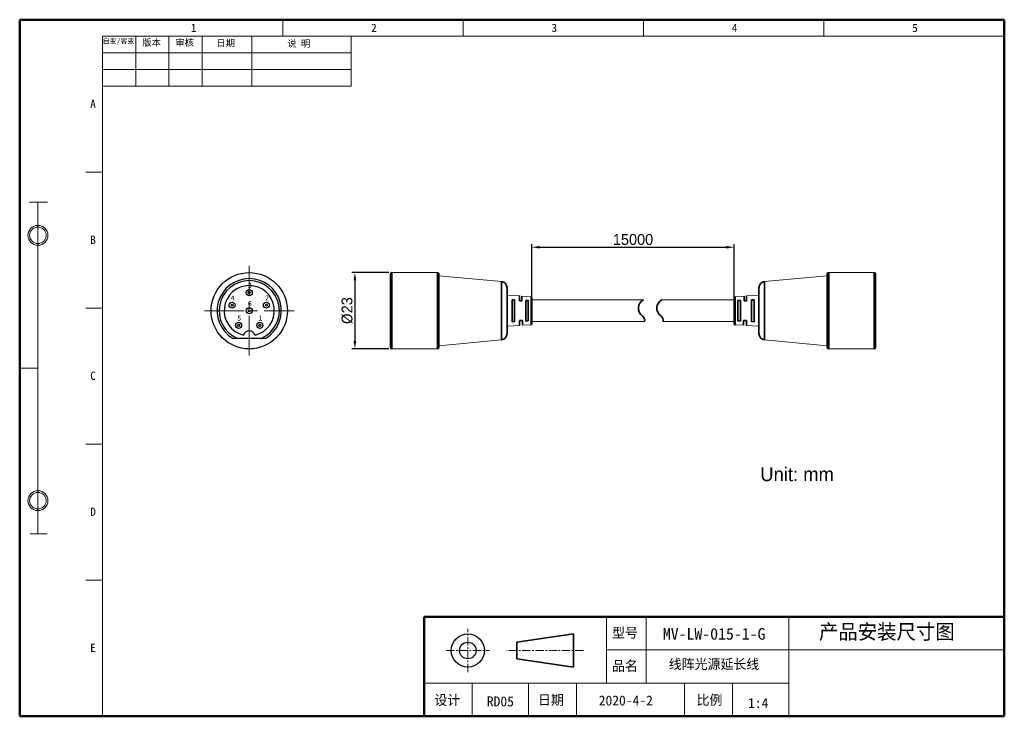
# Model space of a CAD drawing. Header units: millimetres. Extents: x 0 to 297, y 0 to 210.
import ezdxf

# ---------------------------------------------------------------- set-up
doc = ezdxf.new("R2010")
doc.units = ezdxf.units.MM
doc.header["$PDSIZE"] = -5
for name, pattern in [('CENTERX2', [4, 2.5, -0.5, 0.5, -0.5]), ('EB_DASHDOT', [39, 30, -3, 3, -3]), ('点画线', [18, 12, -2, 2, -2])]:
    doc.linetypes.add(name, pattern=pattern)
doc.layers.get('0').update_dxf_attribs({"lineweight": 35})
for name, color, linetype, lineweight in [('02___PRT_ALL_AXES', 7, 'Continuous', 18), ('FILL', 2, 'Continuous', 18), ('中心线', 1, 'CENTERX2', 20), ('中心线层', 1, '点画线', 18), ('图框(内)', 7, 'Continuous', 15), ('图框(外)', 7, 'Continuous', 50), ('图框文字', 7, 'Continuous', 18), ('尺寸线层', 3, 'Continuous', 18), ('明细栏文字', 6, 'Continuous', 18), ('标题栏文字(一)', 1, 'EB_DASHDOT', 20), ('标题栏文字(二)', 3, 'Continuous', 25), ('粗实线', 7, 'Continuous', 30), ('细实线', 7, 'Continuous', 15)]:
    doc.layers.add(name, color=color, linetype=linetype, lineweight=lineweight)
doc.dimstyles.new('CST Standard', dxfattribs={"dimtxt": 3.5, "dimasz": 2.5, "dimexe": 1, "dimexo": 1, "dimgap": 0.6, "dimtad": 1, "dimtoh": 1, "dimdsep": 46, "dimtxsty": 'Standard', "dimcen": -2.5, "dimdle": 5, "dimadec": 1, "dimazin": 2, "dimtfac": 1, "dimtofl": 0, "dimtmove": 0, "dimatfit": 0, "dimfxl": 1, "dimtolj": 1, "dimarcsym": 0})

# ---------------------------------------------------------------- blocks, each defined once
blk = doc.blocks.new('*X1')
at = {"layer": 'Defpoints', "color": 0}
for p in [(215.52, 141.4), (154.5, 125.54), (215.52, 125.54)]:
    blk.add_point(p, dxfattribs=at)
at = {"layer": '尺寸线层', "color": 0, "linetype": 'Continuous', "lineweight": -2, "ltscale": 3}
for p, q in [((154.5, 126.47), (154.5, 142.33)), ((156.84, 141.4), (213.18, 141.4)), ((215.52, 126.47), (215.52, 142.33))]:
    blk.add_line(p, q, dxfattribs=at)
at = {"layer": '尺寸线层', "color": 0}
for points in [[(156.84, 141.79), (156.84, 141.01), (154.5, 141.4)], [(213.18, 141.01), (213.18, 141.79), (215.52, 141.4)]]:
    blk.add_solid(points, dxfattribs=at)
at = {"layer": '尺寸线层', "color": 0, "insert": (185.01, 143.72), "char_height": 3.2724, "attachment_point": 5, "bg_fill": 3, "box_fill_scale": 1.1, "bg_fill_color": 9, "bg_fill_true_color": 13158600, "bg_fill_transparency": 0}
blk.add_mtext('\\A1;{\\fFZLanTingHei-R-GBK|b0|i0|c134|p2;15000}', dxfattribs=at)
blk = doc.blocks.new('*X2')
at = {"layer": 'Defpoints', "color": 0}
for p in [(112.3, 133.76), (101.12, 110.77), (112.3, 110.77)]:
    blk.add_point(p, dxfattribs=at)
at = {"layer": '尺寸线层', "color": 0, "linetype": 'Continuous', "lineweight": -2, "ltscale": 3}
for p, q in [((111.36, 133.76), (100.19, 133.76)), ((101.12, 131.43), (101.12, 113.1)), ((111.36, 110.77), (100.19, 110.77))]:
    blk.add_line(p, q, dxfattribs=at)
at = {"layer": '尺寸线层', "color": 0}
for points in [[(101.51, 131.43), (100.73, 131.43), (101.12, 133.76)], [(100.73, 113.1), (101.51, 113.1), (101.12, 110.77)]]:
    blk.add_solid(points, dxfattribs=at)
at = {"layer": '尺寸线层', "color": 0, "insert": (98.79, 122.27), "char_height": 3.2724, "attachment_point": 5, "rotation": 90, "bg_fill": 3, "box_fill_scale": 1.1, "bg_fill_color": 9, "bg_fill_true_color": 13158600, "bg_fill_transparency": 0}
blk.add_mtext('\\A1;%%C{\\fFZLanTingHei-R-GBK|b0|i0|c134|p2;23}', dxfattribs=at)

msp = doc.modelspace()

# ---------------------------------------------------------------- linework, layer by layer
at = {"color": 7, "linetype": 'Continuous'}
for p, q in [((112.297, 133.765), (112.297, 110.768)), ((125.984, 133.765), (125.984, 110.768)), ((244.032, 133.765), (244.032, 110.768)), ((257.719, 133.765), (257.719, 110.768)), ((111.83, 111.235), (111.83, 133.297)), ((126.451, 111.235), (126.451, 133.297)), ((145.328, 131.029), (145.328, 113.503)), ((224.688, 131.029), (224.688, 113.503)), ((243.565, 111.235), (243.565, 133.297)), ((258.186, 111.235), (258.186, 133.297)), ((147.02, 115.365), (147.02, 129.168)), ((222.996, 115.365), (222.996, 129.168)), ((148.516, 118.947), (148.516, 125.585)), ((149.264, 125.539), (148.516, 125.585)), ((149.264, 118.994), (149.264, 125.539)), ((150.76, 125.217), (150.76, 126.707)), ((150.76, 125.217), (151.508, 125.199)), ((151.508, 125.199), (151.508, 126.66)), ((152.63, 119.134), (152.63, 125.398)), ((153.376, 125.352), (152.63, 125.398)), ((153.376, 119.181), (153.376, 125.352)), ((154.237, 126.49), (154.237, 118.042)), ((154.5, 126.21), (154.5, 118.322)), ((215.516, 126.21), (215.516, 118.322)), ((215.779, 126.49), (215.779, 118.042)), ((216.64, 125.352), (217.386, 125.398)), ((216.64, 119.181), (216.64, 125.352)), ((217.386, 119.134), (217.386, 125.398)), ((218.508, 125.199), (218.508, 126.66)), ((219.256, 125.217), (218.508, 125.199)), ((219.256, 125.217), (219.256, 126.707)), ((220.752, 125.539), (221.5, 125.585)), ((220.752, 118.994), (220.752, 125.539)), ((221.5, 118.947), (221.5, 125.585)), ((148.516, 118.947), (149.264, 118.994)), ((151.695, 119.338), (150.76, 119.316)), ((150.76, 117.825), (150.76, 119.316)), ((151.695, 117.884), (151.695, 119.338)), ((152.63, 119.134), (153.376, 119.181)), ((217.386, 119.134), (216.64, 119.181)), ((218.321, 117.884), (218.321, 119.338)), ((218.321, 119.338), (219.256, 119.316)), ((219.256, 117.825), (219.256, 119.316)), ((221.5, 118.947), (220.752, 118.994))]:
    msp.add_line(p, q, dxfattribs=at)
for centre, radius, start, end in [((112.297, 133.297), 0.467, 90, 180), ((125.984, 133.297), 0.467, 0, 90), ((244.032, 133.297), 0.467, 90, 180), ((257.719, 133.297), 0.467, 0, 90), ((145.15, 129.168), 1.87, 0, 84.55117), ((224.866, 129.168), 1.87, 95.44883, 180), ((154.219, 126.21), 0.28, 0, 86.42367), ((189.431, 123.033), 2.805, 116.69949, 234.75249), ((194.978, 123.033), 2.805, 116.69949, 234.75249), ((215.797, 126.21), 0.28, 93.57633, 180), ((186.841, 119.368), 1.683, 347.16041, 54.75249), ((192.388, 119.368), 1.683, 347.16041, 54.75249), ((154.219, 118.322), 0.28, 273.57633, 0), ((215.797, 118.322), 0.28, 180, 266.42367), ((145.15, 115.365), 1.87, 275.44883, 360), ((224.866, 115.365), 1.87, 180, 264.55117), ((112.297, 111.235), 0.467, 180, 270), ((125.984, 111.235), 0.467, 270, 360), ((244.032, 111.235), 0.467, 180, 270), ((257.719, 111.235), 0.467, 270, 0)]:
    msp.add_arc(centre, radius, start, end, dxfattribs=at)
at = {"layer": '02___PRT_ALL_AXES', "color": 7, "linetype": 'Continuous'}
for p, q in [((125.984, 133.765), (112.297, 133.765)), ((244.032, 133.765), (257.719, 133.765)), ((145.328, 131.029), (126.451, 132.83)), ((224.688, 131.029), (243.565, 132.83)), ((150.76, 126.707), (147.02, 126.941)), ((154.237, 126.49), (151.508, 126.66)), ((154.5, 125.539), (188.17, 125.539)), ((215.516, 125.539), (193.718, 125.539)), ((215.779, 126.49), (218.508, 126.66)), ((219.256, 126.707), (222.996, 126.941)), ((154.5, 118.994), (188.481, 118.994)), ((215.516, 118.994), (194.06, 118.994)), ((150.76, 117.825), (147.02, 117.591)), ((154.237, 118.042), (151.695, 117.884)), ((215.779, 118.042), (218.321, 117.884)), ((219.256, 117.825), (222.996, 117.591)), ((145.328, 113.503), (126.451, 111.703)), ((224.688, 113.503), (243.565, 111.703)), ((125.984, 110.768), (112.297, 110.768)), ((244.032, 110.768), (257.719, 110.768))]:
    msp.add_line(p, q, dxfattribs=at)
at = {"layer": '中心线'}
for p, q in [((135.165, 13.348), (135.165, 26.348)), ((128.665, 19.848), (141.665, 19.848)), ((170.074, 19.848), (146.931, 19.848))]:
    msp.add_line(p, q, dxfattribs=at)
at = {"layer": '中心线层'}
for p, q in [((69.248, 108.726), (69.248, 135.806)), ((55.707, 122.266), (82.788, 122.266))]:
    msp.add_line(p, q, dxfattribs=at)
at = {"layer": '图框(内)'}
for p, q in [((79.4, 205), (79.4, 210)), ((133.8, 205), (133.8, 210)), ((188.2, 205), (188.2, 210)), ((242.6, 205), (242.6, 210)), ((25, 0), (25, 205)), ((297, 205), (25, 205)), ((25, 164), (20, 164)), ((2.964, 155), (8.397, 155)), ((5.5, 55), (5.5, 155)), ((5.5, 55), (5.5, 155)), ((25, 123), (20, 123)), ((5.5, 105), (0, 105)), ((25, 82), (20, 82)), ((3.152, 55), (8.304, 55)), ((3.152, 55), (8.304, 55)), ((25, 41), (20, 41)), ((177, 30), (177, 10)), ((177, 30), (177, 10)), ((189, 30), (189, 10)), ((232, 30), (232, 0)), ((297, 20), (177, 20)), ((232, 10), (122, 10)), ((136.5, 10), (136.5, 0)), ((153.503, 10), (153.503, 0)), ((168.005, 10), (168.005, 0)), ((200.5, 10), (200.5, 0)), ((215.001, 10), (215.001, 0))]:
    msp.add_line(p, q, dxfattribs=at)
at = {"layer": '图框(内)', "ltscale": 3}
for p, q in [((25, 205), (80, 205)), ((25, 190), (25, 205))]:
    msp.add_line(p, q, dxfattribs=at)
at = {"layer": '图框(内)'}
for centre, radius in [((5.5, 145), 3), ((5.5, 145), 3), ((5.5, 145), 2.5), ((5.5, 145), 2.5), ((5.5, 65), 3), ((5.5, 65), 3), ((5.5, 65), 2.5), ((5.5, 65), 2.5)]:
    msp.add_circle(centre, radius, dxfattribs=at)
at = {"layer": '图框(外)'}
for p, q in [((297, 210), (0, 210)), ((0, 0), (0, 210)), ((297, 0), (297, 210)), ((297, 30), (122, 30)), ((122, 30), (122, 0)), ((297, 0), (0, 0))]:
    msp.add_line(p, q, dxfattribs=at)
at = {"layer": '粗实线', "linetype": 'Continuous'}
msp.add_line((74.149, 113.913), (64.346, 113.913), dxfattribs=at)
at = {"layer": '粗实线', "ltscale": 3}
for p, q in [((167.074, 24.848), (149.931, 22.348)), ((149.931, 22.348), (167.074, 24.848)), ((167.074, 24.848), (167.074, 14.848)), ((167.074, 14.848), (167.074, 24.848)), ((149.931, 22.348), (149.931, 17.348)), ((149.931, 17.348), (149.931, 22.348)), ((149.931, 17.348), (167.074, 14.848)), ((167.074, 14.848), (149.931, 17.348))]:
    msp.add_line(p, q, dxfattribs=at)
at = {"layer": '粗实线', "linetype": 'Continuous'}
for centre, radius in [((69.248, 122.266), 11.501), ((69.248, 127.714), 0.908), ((69.248, 127.714), 0.303), ((64.066, 123.95), 0.908), ((74.429, 123.95), 0.908), ((64.066, 123.95), 0.303), ((69.248, 122.266), 0.908), ((69.248, 122.266), 0.303), ((74.429, 123.95), 0.303), ((66.045, 117.859), 0.908), ((66.045, 117.859), 0.303), ((72.45, 117.859), 0.908), ((72.45, 117.859), 0.303)]:
    msp.add_circle(centre, radius, dxfattribs=at)
at = {"layer": '粗实线', "ltscale": 3}
for radius in [5, 2.5]:
    msp.add_circle((135.165, 19.848), radius, dxfattribs=at)
at = {"layer": '粗实线', "linetype": 'Continuous'}
for centre, radius, start, end in [((69.248, 122.266), 9.685, 300.40155, 239.59845), ((69.248, 122.266), 9.08, 293.07392, 246.92608), ((69.248, 122.266), 7.567, 283.32537, 256.67463), ((69.248, 114.397), 1.816, 16.19135, 163.80865)]:
    msp.add_arc(centre, radius, start, end, dxfattribs=at)
at = {"layer": '细实线', "ltscale": 3}
for p, q in [((35, 190), (35, 205)), ((45, 190), (45, 205)), ((55, 190), (55, 205)), ((70, 190), (70, 205)), ((100, 190), (100, 205)), ((25, 200), (100, 200)), ((25, 195), (100, 195)), ((25, 190), (100, 190))]:
    msp.add_line(p, q, dxfattribs=at)

# ---------------------------------------------------------------- texts
at = {"layer": 'FILL', "ltscale": 3, "char_height": 1.529, "width": 15.00463, "attachment_point": 1}
for s, insert in [('3', (68.835, 130.66)), ('4', (63.654, 126.896)), ('6', (68.835, 125.212)), ('2', (74.016, 126.896)), ('5', (65.633, 120.805)), ('1', (72.037, 120.805))]:
    msp.add_mtext(s, dxfattribs=dict(at, insert=insert))
at = {"layer": '图框文字', "ltscale": 3, "char_height": 2.5, "width": 2.82658, "attachment_point": 1}
for s, insert in [('1', (51.605, 208.791)), ('2', (106.005, 208.791)), ('3', (160.405, 208.791)), ('4', (214.805, 208.791)), ('5', (269.205, 208.791)), ('A', (21.267, 185.902)), ('B', (21.267, 144.902)), ('C', (21.267, 103.902)), ('D', (21.267, 62.902)), ('E', (21.267, 21.902))]:
    msp.add_mtext(s, dxfattribs=dict(at, insert=insert))
at = {"layer": '明细栏文字', "ltscale": 3, "char_height": 2.5, "width": 10, "attachment_point": 1}
for s, insert in [('{\\H0.6x;自变/客变}', (25.029, 204.331)), ('{\\H0.8x;版本}', (36.978, 204.108)), ('{\\H0.8x;审核}', (46.978, 204.108)), ('{\\H0.8x;日期}', (59.33, 203.946)), ('{\\H0.8x;说 明}', (80.713, 203.806))]:
    msp.add_mtext(s, dxfattribs=dict(at, insert=insert))
at = {"layer": '标题栏文字(一)', "ltscale": 3, "insert": (223.403, 75.033), "char_height": 4.149, "width": 27.88829, "attachment_point": 1}
msp.add_mtext('{\\fFZLanTingHei-R-GBK|b0|i0|c134|p2;Unit: mm}', dxfattribs=at)
at = {"layer": '标题栏文字(二)', "ltscale": 3, "attachment_point": 1}
for s, insert, char_height, width in [('{\\H1.2x;型号}', (178.678, 26.7), 2.5, 14.71759), ('{\\H1.125x;产品安装尺寸图}', (241.083, 27.742), 4, 51.64825), ('MV-LW-015-1-G', (193.996, 26.596), 3.5, 32.2), ('{\\H1.2x;品名}', (178.678, 16.7), 2.5, 14.71759), ('线阵光源延长线', (195.776, 17.24), 3, 40.7016), ('设计', (125.087, 6.4), 3, 14.71759), ('RD05', (140.918, 5.991), 3, 14.71759), ('日期', (156.328, 6.441), 3, 14.71759), ('2020-4-2', (174.66, 6.257), 3, 20.9), ('比例', (204.179, 6.441), 3, 14.71759), ('1:4', (219.707, 5.501), 3, 8.92254)]:
    msp.add_mtext(s, dxfattribs=dict(at, insert=insert, char_height=char_height, width=width))

# ---------------------------------------------------------------- next in the draw order: dimensions: what is measured, and where the dimension line sits
at = {"layer": '尺寸线层', "ltscale": 3}
dim = msp.add_linear_dim(base=(215.516, 141.396), p1=(154.5, 125.539), p2=(215.516, 125.539), text='{\\fFZLanTingHei-R-GBK|b0|i0|c134|p2;15000}', dimstyle='CST Standard', override={"dimscale": 0.934959, "dimtxsty": 'Standard', "dimsah": 1, "dimtfill": 1}, dxfattribs=at)
dim.commit()
dim.dimension.update_dxf_attribs({"geometry": '*X1', "text_midpoint": (185.008, 143.722)})
dim = msp.add_linear_dim(base=(101.122, 110.768), p1=(112.297, 133.765), p2=(112.297, 110.768), angle=270, text='%%C{\\fFZLanTingHei-R-GBK|b0|i0|c134|p2;23}', dimstyle='CST Standard', override={"dimscale": 0.934959, "dimtxsty": 'Standard', "dimsah": 1, "dimtfill": 1}, dxfattribs=at)
dim.commit()
dim.dimension.update_dxf_attribs({"geometry": '*X2', "text_midpoint": (98.787, 122.266)})

doc.saveas('drawing.dxf')
